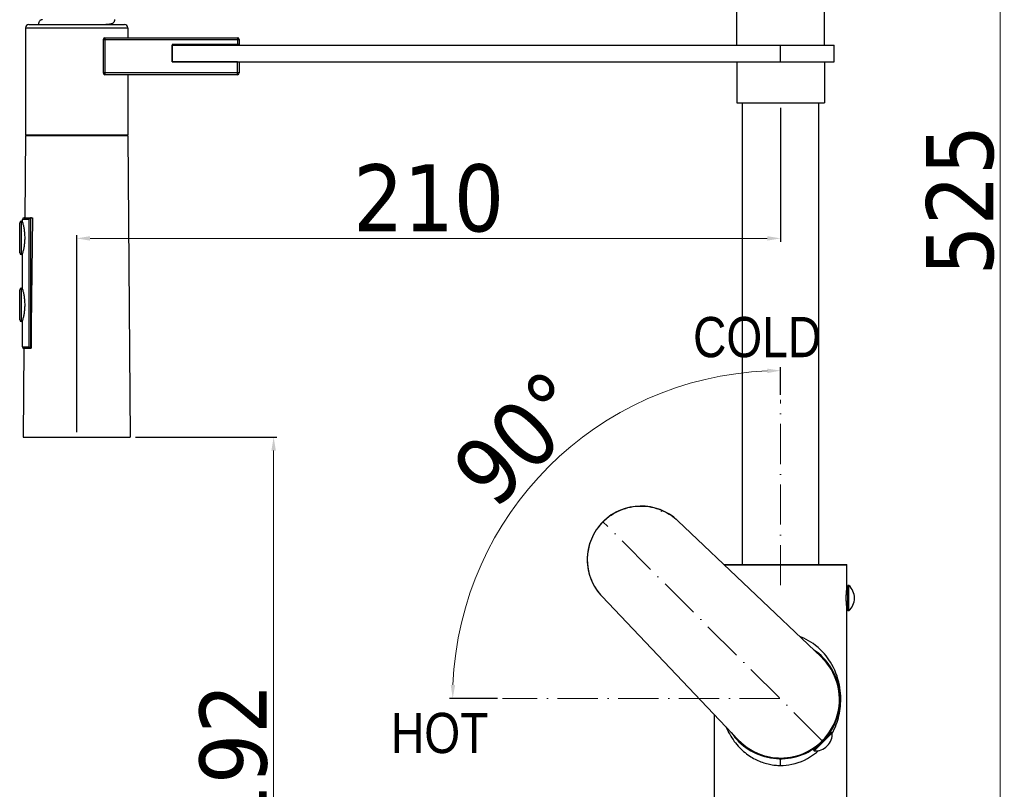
# Model space of a CAD drawing. Extents: x -559 to 3265, y -113 to 867.
# Tile 4 of 69: x 2748 to 3042, y 161 to 390. Entities that reach past the tile are written whole.
import ezdxf

# ---------------------------------------------------------------- set-up
doc = ezdxf.new("R2010")
doc.units = 0
doc.header["$LTSCALE"] = 2
doc.header["$MEASUREMENT"] = 0
doc.linetypes.add('ACAD_ISO10W100', pattern=[18, 12, -3, 0, -3])
doc.layers.get('0').update_dxf_attribs({"linetype": 'CONTINUOUS'})
doc.layers.get('DEFPOINTS').update_dxf_attribs({"linetype": 'CONTINUOUS'})
for name, color, linetype in [('02___PRT_ALL_AXES', 7, 'CONTINUOUS'), ('03___PRT_ALL_CURVES', 7, 'CONTINUOUS'), ('06___PRT_ALL_SURFS', 7, 'CONTINUOUS'), ('LINEAFIN', 4, 'CONTINUOUS')]:
    doc.layers.add(name, color=color, linetype=linetype)
doc.layers.add('ASSE', color=7, linetype='ACAD_ISO10W100', lineweight=13)
doc.layers.add('COSTRUZIONE', color=4, linetype='CONTINUOUS', lineweight=13)
doc.styles.add('ISO', font='tahoma.ttf')
doc.styles.get("Standard").update_dxf_attribs({"font": 'technic_.ttf'})
doc.dimstyles.new('ISO-25', dxfattribs={"dimtxt": 20, "dimasz": 4, "dimexe": 1, "dimexo": 1.5, "dimgap": 1.5, "dimtad": 1, "dimdec": 0, "dimtxsty": 'ISO', "dimcen": 2.5, "dimclrd": 7, "dimclre": 7, "dimclrt": 7, "dimadec": 0, "dimazin": 0, "dimtfac": 1, "dimtdec": 0, "dimtmove": 0, "dimatfit": 3, "dimfxl": 1, "dimlwd": 13, "dimarcsym": 0})

# ---------------------------------------------------------------- blocks, each defined once
blk = doc.blocks.new('*D32')
at = {"layer": 'COSTRUZIONE', "color": 7, "lineweight": -2, "transparency": 16777216}
for p, q in [((2871.65, 599.25), (3041.66, 599.25)), ((2999.65, 73.67), (3041.66, 73.67))]:
    blk.add_line(p, q, dxfattribs=at)
at = {"layer": 'COSTRUZIONE', "color": 7, "lineweight": 13, "transparency": 16777216}
blk.add_line((3040.66, 77.67), (3040.66, 595.25), dxfattribs=at)
at = {"layer": 'COSTRUZIONE', "color": 7, "transparency": 16777216}
for points in [[(3039.99, 595.25), (3041.32, 595.25), (3040.66, 599.25)], [(3039.99, 77.67), (3041.32, 77.67), (3040.66, 73.67)]]:
    blk.add_solid(points, dxfattribs=at)
at = {"layer": 'DEFPOINTS', "color": 0, "transparency": 16777216}
for p in [(2870.15, 599.25), (3040.66, 599.25), (2998.15, 73.67)]:
    blk.add_point(p, dxfattribs=at)
at = {"layer": 'COSTRUZIONE', "color": 7, "transparency": 16777216, "insert": (3028.74, 336.46), "char_height": 20, "attachment_point": 5, "rotation": 90, "style": 'ISO'}
blk.add_mtext('525', dxfattribs=at)
blk = doc.blocks.new('*D33')
at = {"layer": 'COSTRUZIONE', "color": 7, "lineweight": -2, "transparency": 16777216}
for p, q in [((2975.15, 364.02), (2975.15, 324.05)), ((2765.15, 267.23), (2765.15, 326.05))]:
    blk.add_line(p, q, dxfattribs=at)
at = {"layer": 'COSTRUZIONE', "color": 7, "lineweight": 13, "transparency": 16777216}
blk.add_line((2769.15, 325.05), (2971.15, 325.05), dxfattribs=at)
at = {"layer": 'COSTRUZIONE', "color": 7, "transparency": 16777216}
for points in [[(2769.15, 325.72), (2769.15, 324.38), (2765.15, 325.05)], [(2971.15, 325.72), (2971.15, 324.38), (2975.15, 325.05)]]:
    blk.add_solid(points, dxfattribs=at)
at = {"layer": 'DEFPOINTS', "color": 0, "transparency": 16777216}
for p in [(2975.15, 365.52), (2975.15, 325.05), (2765.15, 265.73)]:
    blk.add_point(p, dxfattribs=at)
at = {"layer": 'COSTRUZIONE', "color": 7, "transparency": 16777216, "insert": (2870.15, 336.97), "char_height": 20, "attachment_point": 5, "style": 'ISO'}
blk.add_mtext('210', dxfattribs=at)
blk = doc.blocks.new('*D34')
at = {"layer": 'COSTRUZIONE', "color": 7, "lineweight": -2, "transparency": 16777216}
for p, q in [((2782.65, 265.73), (2824.9, 265.73)), ((2950.65, 73.67), (2822.9, 73.67))]:
    blk.add_line(p, q, dxfattribs=at)
at = {"layer": 'COSTRUZIONE', "color": 7, "lineweight": 13, "transparency": 16777216}
blk.add_line((2823.9, 261.73), (2823.9, 77.67), dxfattribs=at)
at = {"layer": 'COSTRUZIONE', "color": 7, "transparency": 16777216}
for points in [[(2823.24, 261.73), (2824.57, 261.73), (2823.9, 265.73)], [(2823.24, 77.67), (2824.57, 77.67), (2823.9, 73.67)]]:
    blk.add_solid(points, dxfattribs=at)
at = {"layer": 'DEFPOINTS', "color": 0, "transparency": 16777216}
for p in [(2781.15, 265.73), (2823.9, 73.67), (2952.15, 73.67)]:
    blk.add_point(p, dxfattribs=at)
at = {"layer": 'COSTRUZIONE', "color": 7, "transparency": 16777216, "insert": (2812, 169.7), "char_height": 20, "attachment_point": 5, "rotation": 90, "style": 'ISO'}
blk.add_mtext('192', dxfattribs=at)
blk = doc.blocks.new('*D40')
at = {"layer": 'DEFPOINTS', "color": 0, "transparency": 16777216}
for p in [(2975.15, 276.82), (2926.23, 272.47), (2975.15, 221.5), (2892.15, 187.74), (2974.87, 187.74)]:
    blk.add_point(p, dxfattribs=at)
at = {"layer": 'LINEAFIN', "color": 7, "lineweight": -2, "transparency": 16777216}
for p, q in [((2975.15, 278.32), (2975.15, 286.58)), ((2890.65, 187.74), (2876.32, 187.74))]:
    blk.add_line(p, q, dxfattribs=at)
at = {"layer": 'LINEAFIN', "color": 7, "lineweight": 13, "transparency": 16777216}
blk.add_arc((2975.15, 187.74), 97.84, 92.3426, 177.6574, dxfattribs=at)
at = {"layer": 'LINEAFIN', "color": 7, "transparency": 16777216}
for points in [[(2971.14, 286.17), (2971.17, 284.83), (2975.15, 285.58)], [(2878.06, 191.73), (2876.73, 191.76), (2877.32, 187.74)]]:
    blk.add_solid(points, dxfattribs=at)
at = {"layer": 'LINEAFIN', "color": 7, "transparency": 16777216, "insert": (2897.55, 265.35), "char_height": 20, "attachment_point": 5, "rotation": 45, "style": 'ISO'}
blk.add_mtext('90°', dxfattribs=at)

msp = doc.modelspace()

# ---------------------------------------------------------------- linework, layer by layer
at = {"color": 7, "linetype": 'Continuous'}
for p, q in [((2749.9, 387.92), (2780.4, 387.92)), ((2750.9, 388.92), (2779.4, 388.92)), ((2773.53, 388.92), (2773.67, 388.93)), ((2773.67, 388.93), (2773.9, 388.95)), ((2773.9, 388.95), (2774.11, 388.96)), ((2774.11, 388.96), (2774.31, 388.98)), ((2774.31, 388.98), (2774.5, 388.99)), ((2773.59, 384.92), (2773.59, 373.92)), ((2773.59, 384.92), (2813.15, 384.92)), ((2813.15, 384.92), (2813.15, 382.92)), ((2773.09, 384.42), (2773.09, 374.42)), ((2773.09, 384.42), (2813.65, 384.42)), ((2793.65, 382.92), (2793.65, 377.72)), ((2813.65, 382.92), (2793.65, 382.92)), ((2813.65, 384.42), (2813.65, 382.92)), ((2813.15, 377.72), (2793.65, 377.72)), ((2813.15, 373.92), (2813.15, 377.72)), ((2813.65, 377.72), (2813.65, 374.42)), ((2813.65, 374.42), (2773.09, 374.42)), ((2813.15, 373.92), (2773.59, 373.92)), ((2748.15, 320.73), (2748.15, 329.73)), ((2748.65, 320.23), (2748.65, 330.23)), ((2748.95, 330.22), (2748.95, 330.73)), ((2750.92, 330.73), (2748.95, 330.73)), ((2749.45, 331.23), (2751.93, 331.23)), ((2750.92, 330.73), (2750.92, 292.72)), ((2751.36, 331.16), (2751.36, 292.28)), ((2751.93, 331.23), (2751.77, 315.05)), ((2748.95, 310.22), (2748.95, 320.23)), ((2751.77, 315.05), (2751.62, 298.76)), ((2748.15, 300.73), (2748.15, 309.73)), ((2748.65, 300.23), (2748.65, 310.23)), ((2748.95, 292.71), (2748.95, 300.23)), ((2751.62, 298.76), (2751.55, 292.23)), ((2748.95, 292.71), (2749.57, 292.71)), ((2750.22, 292.22), (2749.37, 292.22)), ((2939.62, 243.68), (2939.53, 243.47)), ((2958.25, 227.67), (2994.9, 227.67)), ((2958.36, 227.56), (2994.9, 227.56)), ((2994.9, 227.56), (2994.9, 227.67)), ((2994.9, 220.42), (2994.9, 227.56)), ((2994.87, 220.17), (2994.89, 220.33)), ((2994.89, 220.33), (2994.9, 220.42)), ((2995.15, 218.67), (2994.74, 218.67)), ((2995.15, 220.23), (2994.88, 220.23)), ((2995.15, 216.67), (2994.74, 216.67)), ((2995.15, 215.11), (2994.88, 215.11)), ((2994.9, 214.92), (2994.89, 215.01)), ((2994.9, 77.67), (2994.9, 214.92)), ((2981.23, 206.04), (2980.86, 206.18)), ((2955.4, 77.67), (2955.4, 182.84)), ((2989.47, 176.77), (2989.24, 177)), ((2985.84, 173.15), (2985.61, 173.38)), ((2986.95, 174.26), (2986.83, 174.37)), ((2988.36, 175.67), (2988.25, 175.78)), ((2975.15, 167.71), (2975.15, 169.71))]:
    msp.add_line(p, q, dxfattribs=at)
for points in [[(2754.87, 390.34), (2754.82, 390.33), (2754.78, 390.32), (2754.73, 390.31), (2754.69, 390.3), (2754.64, 390.29), (2754.59, 390.27), (2754.54, 390.26), (2754.49, 390.23), (2754.43, 390.21), (2754.36, 390.17), (2754.29, 390.12), (2754.21, 390.05), (2754.12, 389.96), (2754.04, 389.86), (2753.96, 389.73), (2753.89, 389.58), (2753.84, 389.42), (2753.81, 389.25), (2753.8, 389.11)], [(2753.8, 389.11), (2753.8, 389.06), (2753.82, 388.92)], [(2774.5, 388.99), (2774.59, 389), (2774.67, 389.01), (2774.75, 389.02), (2774.83, 389.02), (2774.9, 389.03), (2774.97, 389.04), (2775.04, 389.05), (2775.1, 389.05), (2775.16, 389.06), (2775.22, 389.07), (2775.28, 389.08), (2775.33, 389.08), (2775.38, 389.09), (2775.43, 389.1), (2775.48, 389.11), (2775.52, 389.12), (2775.57, 389.13), (2775.61, 389.14), (2775.65, 389.15), (2775.7, 389.16), (2775.75, 389.18), (2775.8, 389.2), (2775.86, 389.22), (2775.92, 389.26), (2775.99, 389.3), (2776.07, 389.36), (2776.16, 389.45), (2776.25, 389.55), (2776.33, 389.67), (2776.4, 389.81), (2776.45, 389.97), (2776.49, 390.13), (2776.5, 390.3), (2776.5, 390.34)], [(2775.16, 388.95), (2775.16, 388.95), (2775.15, 388.95), (2775.14, 388.95), (2775.12, 388.95), (2775.1, 388.94), (2775.07, 388.94), (2775.04, 388.93), (2775.01, 388.93), (2774.98, 388.92), (2774.97, 388.92)], [(2775.97, 388.92), (2775.94, 388.94), (2775.88, 388.98), (2775.82, 389), (2775.76, 389.03), (2775.72, 389.04), (2775.67, 389.06), (2775.62, 389.07), (2775.58, 389.08), (2775.53, 389.09), (2775.49, 389.1), (2775.46, 389.11)], [(2751.36, 331.16), (2751.3, 331.13), (2751.25, 331.09), (2751.19, 331.05), (2751.14, 331.01), (2751.09, 330.96), (2751.04, 330.91), (2751, 330.85), (2750.96, 330.79), (2750.92, 330.73)], [(2751.65, 331.23), (2751.59, 331.22), (2751.54, 331.22), (2751.5, 331.21), (2751.45, 331.2), (2751.4, 331.18), (2751.36, 331.16)], [(2749.57, 292.71), (2749.84, 292.71), (2750.16, 292.71), (2750.52, 292.72), (2750.92, 292.72)], [(2751.55, 292.23), (2751.17, 292.22), (2750.81, 292.22), (2750.5, 292.22), (2750.22, 292.22)], [(2750.92, 292.72), (2750.95, 292.67), (2750.98, 292.62), (2751.01, 292.57), (2751.04, 292.53), (2751.08, 292.49), (2751.11, 292.45), (2751.15, 292.42), (2751.19, 292.38), (2751.23, 292.35), (2751.28, 292.32), (2751.32, 292.3), (2751.36, 292.28)], [(2751.36, 292.28), (2751.39, 292.26), (2751.42, 292.25), (2751.45, 292.24), (2751.48, 292.23), (2751.52, 292.23), (2751.55, 292.23)], [(2994.75, 216.51), (2994.73, 216.73), (2994.72, 216.96), (2994.72, 217.19), (2994.71, 217.43), (2994.71, 217.67), (2994.71, 217.91), (2994.72, 218.15), (2994.72, 218.38), (2994.73, 218.61)], [(2994.73, 218.61), (2994.75, 218.83), (2994.76, 219.05), (2994.78, 219.25), (2994.79, 219.44), (2994.81, 219.62), (2994.82, 219.78), (2994.84, 219.93), (2994.86, 220.06), (2994.87, 220.17)], [(2994.89, 215.01), (2994.87, 215.18), (2994.86, 215.29), (2994.84, 215.42), (2994.82, 215.56), (2994.81, 215.73), (2994.79, 215.9), (2994.78, 216.09), (2994.76, 216.3), (2994.75, 216.51)], [(2990.56, 177.35), (2990.79, 177.78), (2991.13, 178.5), (2991.46, 179.24), (2991.74, 179.96), (2991.98, 180.63), (2992.19, 181.27), (2992.37, 181.93), (2992.54, 182.6), (2992.68, 183.28), (2992.81, 183.98), (2992.91, 184.67), (2992.99, 185.37), (2993.05, 186.1), (2993.08, 186.89), (2993.08, 187.71), (2993.06, 188.52), (2993.01, 189.32), (2992.93, 190.11), (2992.81, 190.93), (2992.66, 191.77), (2992.46, 192.62), (2992.23, 193.49), (2991.96, 194.36), (2991.64, 195.25), (2991.28, 196.11), (2990.87, 196.97), (2990.42, 197.81), (2989.97, 198.59), (2989.56, 199.24), (2989.15, 199.83), (2988.69, 200.41), (2988.19, 201.03), (2987.64, 201.65), (2987.03, 202.26), (2986.34, 202.89), (2985.58, 203.52), (2984.83, 204.09), (2984.15, 204.56), (2983.49, 204.96), (2982.79, 205.33), (2982.03, 205.7), (2981.23, 206.04)], [(2958.87, 179.2), (2958.87, 179.19), (2959.1, 178.65), (2959.36, 178.11), (2959.63, 177.57), (2959.94, 177.01), (2960.25, 176.47), (2960.59, 175.94), (2960.94, 175.42), (2961.3, 174.91), (2961.68, 174.43), (2962.07, 173.96), (2962.46, 173.51), (2962.86, 173.08), (2963.27, 172.67), (2963.69, 172.28), (2964.11, 171.91), (2964.53, 171.56), (2964.95, 171.22), (2965.38, 170.91), (2965.81, 170.61), (2966.23, 170.33), (2966.66, 170.06), (2967.09, 169.82), (2967.52, 169.59), (2967.95, 169.37), (2968.38, 169.17), (2968.81, 168.99), (2969.24, 168.82), (2969.67, 168.66), (2970.09, 168.51), (2970.52, 168.38), (2970.95, 168.26), (2971.38, 168.16), (2971.8, 168.06), (2972.23, 167.98), (2972.65, 167.91), (2973.07, 167.85), (2973.49, 167.8), (2973.91, 167.76), (2974.33, 167.73), (2974.74, 167.72), (2975.15, 167.71)], [(2975.15, 167.71), (2975.94, 167.72), (2976.77, 167.78), (2977.63, 167.9), (2978.53, 168.07), (2979.45, 168.29), (2980.39, 168.57), (2981.32, 168.92), (2982.25, 169.33), (2983.17, 169.8), (2984.08, 170.34), (2984.98, 170.94), (2985.83, 171.59), (2986.47, 172.16)]]:
    msp.add_lwpolyline(points, dxfattribs=at)
for centre, radius, start, end in [((2750.9, 387.92), 1, 90, 180), ((2779.4, 387.92), 1, 0, 90), ((2773.59, 384.42), 0.5, 90, 180), ((2813.15, 384.42), 0.5, 0, 90), ((2773.59, 374.42), 0.5, 180, 270), ((2813.15, 374.42), 0.5, 270, 0), ((2748.65, 329.73), 0.5, 90, 180), ((2749.45, 330.73), 0.5, 90, 180), ((2748.65, 320.73), 0.5, 180, 270), ((2748.65, 309.73), 0.5, 90, 180), ((2748.65, 300.73), 0.5, 180, 270), ((2749.45, 292.71), 0.5, 180, 260.885), ((2975.15, 187.46), 17.75, 323.9135, 55.9572), ((2975.15, 187.46), 17.75, 213.9716, 306.0841)]:
    msp.add_arc(centre, radius, start, end, dxfattribs=at)
at = {"layer": '02___PRT_ALL_AXES', "color": 7, "linetype": 'Continuous'}
for p, q in [((2962.05, 382.72), (2962.05, 394.92)), ((2988.25, 382.72), (2988.25, 394.92)), ((2749.9, 387.92), (2749.9, 355.92)), ((2780.4, 387.92), (2780.4, 384.92)), ((2793.65, 377.72), (2793.65, 382.72)), ((2793.65, 382.72), (2991.15, 382.72)), ((2975.15, 377.72), (2975.15, 382.72)), ((2991.15, 377.72), (2991.15, 382.72)), ((2793.65, 377.72), (2991.15, 377.72)), ((2962.05, 377.72), (2962.05, 365.52)), ((2988.25, 377.72), (2988.25, 365.52)), ((2780.4, 373.92), (2780.4, 355.92)), ((2962.05, 365.52), (2988.25, 365.52)), ((2963.8, 227.67), (2963.8, 365.52)), ((2986.5, 227.67), (2986.5, 365.52)), ((2749.9, 355.72), (2749.7, 331.23)), ((2749.9, 355.92), (2780.4, 355.92)), ((2749.9, 355.72), (2780.4, 355.72)), ((2754.15, 355.92), (2754.15, 355.72)), ((2776.15, 355.92), (2776.15, 355.72)), ((2780.4, 355.72), (2781.15, 265.73)), ((2748.95, 330.23), (2748.65, 330.23)), ((2749.03, 329.96), (2748.97, 330.18)), ((2748.95, 320.23), (2748.65, 320.23)), ((2748.95, 310.23), (2748.65, 310.23)), ((2749.03, 309.96), (2748.97, 310.18)), ((2748.95, 300.23), (2748.65, 300.23)), ((2749.37, 292.22), (2749.15, 265.73)), ((2749.15, 265.73), (2781.15, 265.73)), ((2995.15, 220.42), (2994.9, 220.42)), ((2995.45, 221.47), (2995.15, 221.47)), ((2995.15, 213.87), (2995.15, 221.47)), ((2995.45, 213.87), (2995.45, 221.47)), ((2995.15, 218.79), (2994.74, 218.79)), ((2995.15, 216.55), (2994.74, 216.55)), ((2995.15, 214.92), (2994.9, 214.92)), ((2995.45, 213.87), (2995.15, 213.87)), ((2984.97, 172.28), (2990.34, 177.65)), ((2985.18, 172.06), (2990.55, 177.44)), ((2989.6, 176.91), (2989.35, 177.16)), ((2990.34, 177.65), (2990.55, 177.44)), ((2986.86, 174.17), (2986.74, 174.29)), ((2988.44, 175.75), (2988.32, 175.87)), ((2984.97, 172.28), (2985.18, 172.06)), ((2985.71, 173.02), (2985.46, 173.27))]:
    msp.add_line(p, q, dxfattribs=at)
for points in [[(2748.97, 330.18), (2748.96, 330.21), (2748.95, 330.23)], [(2749.74, 325.23), (2749.74, 325.56), (2749.73, 325.88), (2749.71, 326.21), (2749.69, 326.52), (2749.66, 326.84), (2749.63, 327.15), (2749.59, 327.44), (2749.54, 327.73), (2749.5, 328.01), (2749.45, 328.27), (2749.4, 328.52), (2749.35, 328.76), (2749.29, 328.98), (2749.24, 329.18), (2749.2, 329.37), (2749.15, 329.55), (2749.11, 329.7), (2749.07, 329.84), (2749.03, 329.96)], [(2749.03, 320.49), (2749.07, 320.6), (2749.11, 320.74), (2749.15, 320.9), (2749.19, 321.07), (2749.24, 321.26), (2749.29, 321.47), (2749.34, 321.69), (2749.4, 321.92), (2749.45, 322.18), (2749.5, 322.44), (2749.54, 322.72), (2749.59, 323.01), (2749.63, 323.3), (2749.66, 323.61), (2749.69, 323.93), (2749.71, 324.25), (2749.73, 324.57), (2749.74, 324.89), (2749.74, 325.23)], [(2748.95, 320.23), (2748.96, 320.23), (2748.97, 320.26), (2749.03, 320.49)], [(2748.97, 310.18), (2748.96, 310.21), (2748.95, 310.23)], [(2749.74, 305.23), (2749.74, 305.56), (2749.73, 305.88), (2749.71, 306.21), (2749.69, 306.52), (2749.66, 306.84), (2749.63, 307.15), (2749.59, 307.44), (2749.54, 307.73), (2749.5, 308.01), (2749.45, 308.27), (2749.4, 308.52), (2749.35, 308.76), (2749.29, 308.98), (2749.24, 309.18), (2749.2, 309.37), (2749.15, 309.55), (2749.11, 309.7), (2749.07, 309.84), (2749.03, 309.96)], [(2749.03, 300.49), (2749.07, 300.6), (2749.11, 300.74), (2749.15, 300.9), (2749.19, 301.07), (2749.24, 301.26), (2749.29, 301.47), (2749.34, 301.69), (2749.4, 301.92), (2749.45, 302.18), (2749.5, 302.44), (2749.54, 302.72), (2749.59, 303.01), (2749.63, 303.3), (2749.66, 303.61), (2749.69, 303.93), (2749.71, 304.25), (2749.73, 304.57), (2749.74, 304.89), (2749.74, 305.23)], [(2748.95, 300.23), (2748.96, 300.23), (2748.97, 300.26), (2749.03, 300.49)]]:
    msp.add_lwpolyline(points, dxfattribs=at)
for centre, start, end in [((2992.06, 217.67), 311.7955, 48.2045), ((2985.46, 177.15), 266.7955, 3.2045)]:
    msp.add_arc(centre, 5.1, start, end, dxfattribs=at)
at = {"layer": '03___PRT_ALL_CURVES', "color": 7, "linetype": 'Continuous'}
for p, q in [((2944.49, 240.75), (2987.24, 200.12)), ((2962.5, 175.38), (2921.87, 218.13))]:
    msp.add_line(p, q, dxfattribs=at)
for centre, radius, start, end in [((2933.47, 229.15), 16, 46.4568, 223.5432), ((2975.18, 187.43), 17.5, 223.5432, 46.4568)]:
    msp.add_arc(centre, radius, start, end, dxfattribs=at)
at = {"layer": '06___PRT_ALL_SURFS', "color": 7, "linetype": 'Continuous'}
for p, q in [((2938.86, 244.21), (2939.59, 243.93)), ((2944.01, 241.19), (2944.49, 240.75)), ((2944.49, 240.75), (2987.24, 200.12)), ((2918.4, 223.76), (2918.69, 223.02)), ((2921.43, 218.61), (2921.87, 218.13)), ((2921.87, 218.13), (2962.5, 175.38)), ((2990.6, 195.72), (2990.91, 195.1)), ((2966.9, 172.02), (2967.51, 171.7))]:
    msp.add_line(p, q, dxfattribs=at)
for points in [[(2922.15, 240.46), (2922.72, 241.01), (2923.32, 241.52), (2923.93, 242), (2924.58, 242.45), (2925.24, 242.88), (2925.92, 243.26), (2926.63, 243.62), (2927.34, 243.93), (2928.08, 244.22), (2928.82, 244.46), (2929.58, 244.67), (2930.35, 244.84), (2931.12, 244.98), (2931.9, 245.07), (2932.68, 245.13), (2933.47, 245.15), (2934.25, 245.13), (2935.04, 245.07), (2935.82, 244.98), (2936.59, 244.84), (2937.36, 244.67), (2938.11, 244.46), (2938.86, 244.21)], [(2939.59, 243.93), (2940.19, 243.67), (2940.77, 243.38), (2941.35, 243.07), (2941.91, 242.74), (2942.46, 242.38), (2942.99, 242), (2943.51, 241.61), (2944.01, 241.19)], [(2922.15, 240.46), (2921.61, 239.9), (2921.1, 239.3), (2920.61, 238.68), (2920.16, 238.04), (2919.74, 237.38), (2919.35, 236.69), (2919, 235.99), (2918.68, 235.27), (2918.4, 234.54), (2918.15, 233.79), (2917.94, 233.04), (2917.77, 232.27), (2917.64, 231.5), (2917.54, 230.72), (2917.48, 229.93), (2917.47, 229.15), (2917.48, 228.36), (2917.54, 227.58), (2917.64, 226.8), (2917.77, 226.03), (2917.95, 225.26), (2918.16, 224.5), (2918.4, 223.76)], [(2918.69, 223.02), (2918.95, 222.43), (2919.23, 221.84), (2919.54, 221.27), (2919.88, 220.71), (2920.23, 220.16), (2920.61, 219.62), (2921.01, 219.11), (2921.43, 218.61)], [(2987.24, 200.12), (2987.73, 199.63), (2988.21, 199.12), (2988.66, 198.6), (2989.09, 198.05), (2989.5, 197.49), (2989.89, 196.91), (2990.26, 196.32), (2990.6, 195.72)], [(2990.91, 195.1), (2991.29, 194.28), (2991.62, 193.44), (2991.91, 192.58), (2992.15, 191.71), (2992.35, 190.83), (2992.5, 189.94), (2992.61, 189.04), (2992.67, 188.14), (2992.68, 187.24), (2992.65, 186.34), (2992.57, 185.44), (2992.44, 184.54), (2992.27, 183.66), (2992.05, 182.78), (2991.79, 181.91), (2991.48, 181.07), (2991.13, 180.23), (2990.74, 179.42), (2990.31, 178.63), (2989.83, 177.86), (2989.32, 177.11), (2988.77, 176.4), (2988.18, 175.71), (2987.56, 175.06)], [(2962.5, 175.38), (2962.99, 174.88), (2963.49, 174.41), (2964.02, 173.96), (2964.56, 173.52), (2965.13, 173.11), (2965.7, 172.72), (2966.29, 172.36), (2966.9, 172.02)], [(2967.51, 171.7), (2968.34, 171.33), (2969.18, 171), (2970.03, 170.71), (2970.9, 170.46), (2971.78, 170.27), (2972.67, 170.11), (2973.57, 170.01), (2974.47, 169.95), (2975.38, 169.93), (2976.28, 169.97), (2977.18, 170.05), (2978.07, 170.17), (2978.96, 170.34), (2979.84, 170.56), (2980.7, 170.82), (2981.55, 171.13), (2982.38, 171.48), (2983.2, 171.87), (2983.99, 172.31), (2984.76, 172.78), (2985.5, 173.3), (2986.22, 173.85), (2986.9, 174.44), (2987.56, 175.06)]]:
    msp.add_lwpolyline(points, dxfattribs=at)
at = {"layer": 'ASSE', "color": 7, "ltscale": 0.5}
for p, q in [((2975.15, 221.5), (2975.15, 276.82)), ((2987.56, 175.06), (2922.15, 240.46)), ((2974.87, 187.74), (2892.15, 187.74))]:
    msp.add_line(p, q, dxfattribs=at)

# ---------------------------------------------------------------- texts
at = {"layer": 'COSTRUZIONE', "color": 7, "char_height": 12, "width": 28.317, "attachment_point": 1}
for s, insert in [('COLD', (2949.03, 301.59)), ('HOT', (2858.92, 183.41))]:
    msp.add_mtext(s, dxfattribs=dict(at, insert=insert))

# ---------------------------------------------------------------- dimensions: what is measured, and where the dimension line sits
at = {"layer": 'COSTRUZIONE', "color": 7}
for base, p1, p2, text, picture, middle in [((3040.66, 599.25), (2998.15, 73.67), (2870.15, 599.25), '525', '*D32', (3028.74, 336.46)), ((2823.9, 73.67), (2781.15, 265.73), (2952.15, 73.67), '192', '*D34', (2812, 169.7))]:
    dim = msp.add_linear_dim(base=base, p1=p1, p2=p2, angle=90, text=text, dimstyle='ISO-25', dxfattribs=at)
    dim.commit()
    dim.dimension.update_dxf_attribs({"geometry": picture, "text_midpoint": middle})
dim = msp.add_linear_dim(base=(2975.15, 325.05), p1=(2765.15, 265.73), p2=(2975.15, 365.52), dimstyle='ISO-25', dxfattribs=at)
dim.commit()
dim.dimension.update_dxf_attribs({"geometry": '*D33', "text_midpoint": (2870.15, 336.97)})
at = {"layer": 'LINEAFIN'}
dim = msp.add_angular_dim_2l(base=(2926.23, 272.47), line1=((2974.87, 187.74), (2892.15, 187.74)), line2=((2975.15, 221.5), (2975.15, 276.82)), dimstyle='ISO-25', dxfattribs=at)
dim.commit()
dim.dimension.update_dxf_attribs({"geometry": '*D40', "text_midpoint": (2897.55, 265.35)})

doc.saveas('drawing.dxf')
